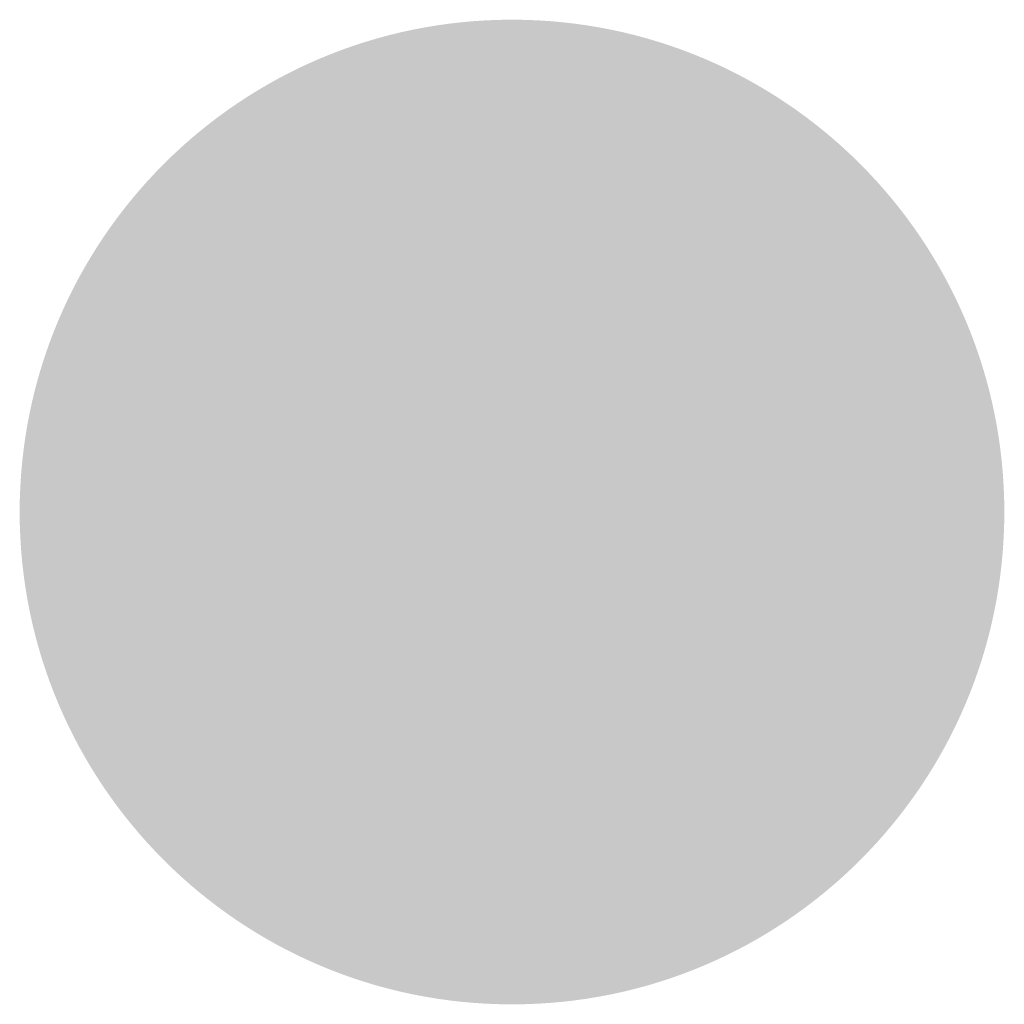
# Model space of a CAD drawing. Header units: millimetres. Extents: x -486876 to 553054, y -140324 to 834178.
# Tile 3 of 155: x -74526 to -74511, y -139865 to -139850. Entities that reach past the tile are written whole.
import ezdxf
from ezdxf.enums import TextEntityAlignment as Align

# ---------------------------------------------------------------- set-up
doc = ezdxf.new("R2010")
doc.units = ezdxf.units.MM
doc.linetypes.add('DASH2', pattern=[0.75, 0.5, -0.25])
doc.layers.add('_XREF', color=252, linetype='DASH2', lineweight=13)
doc.layers.add('XREF$0$DRZWI', color=8, linetype='Continuous')
doc.layers.add('XREF$0$nowe ściany', color=8, linetype='Continuous')
doc.styles.add('XREF$0$APLUS', font='arial.ttf', dxfattribs={"width": 0.6})

# ---------------------------------------------------------------- blocks, each defined once
blk = doc.blocks.new('XREF')
at = {"layer": 'XREF$0$nowe ściany'}
h = blk.add_hatch(color=256, dxfattribs=at)
h.dxf.hatch_style = 1
h.paths.add_polyline_path([(12021.9002, -11090.9623, 1), (12023.4166, -11090.9623, 1)])
at = {"style": 'XREF$0$APLUS'}
blk.add_attdef('165', text='', height=12.9412, rotation=90, dxfattribs=at).set_placement((5850.2785, 4086.9078), align=Align.TOP_CENTER)
blk.add_attdef('70', text='', height=12.9412, rotation=90, dxfattribs=at).set_placement((5846.7436, 4087.0314), align=Align.BOTTOM_CENTER)
at = {"layer": 'XREF$0$DRZWI', "style": 'XREF$0$APLUS'}
for tag, height, p in [('90', 10.5882, (3968.0514, 17970.7824)), ('90', 10.5882, (4273.6919, 17907.6294)), ('90', 10.5882, (4647.1062, 17907.6294)), ('90', 10.5882, (4995.7412, 17907.6294)), ('90', 10.5882, (5345.0095, 17907.6294)), ('90', 8.2353, (3625.8586, 17450.5333)), ('90', 8.2353, (4282.5789, 17436.6389)), ('90', 8.2353, (4577.8202, 17436.6389)), ('90', 8.2353, (5003.1231, 17436.6389)), ('90', 8.2353, (5300.955, 17436.6389)), ('90', 8.2353, (5625.635, 17350.9567)), ('110', 12.9412, (3772.7279, 10725.0105)), ('100', 12.9412, (3763.8456, 10003.3762)), ('90', 10.5882, (3383.4067, 9921.9695)), ('83', 10.5882, (4118.7255, 4184.0339))]:
    blk.add_attdef(tag, text='', height=height, dxfattribs=at).set_placement(p, align=Align.BOTTOM_CENTER)
for tag, height, p in [('200', 10.5882, (3967.9503, 17967.8903)), ('200', 10.5882, (4273.5907, 17904.7372)), ('200', 10.5882, (4647.0051, 17904.7372)), ('200', 10.5882, (4995.6401, 17904.7372)), ('200', 10.5882, (5344.9083, 17904.7372)), ('200', 8.2353, (3625.8586, 17448.2839)), ('200', 8.2353, (4282.5789, 17434.3894)), ('200', 8.2353, (4577.8202, 17434.3894)), ('200', 8.2353, (5003.1231, 17434.3894)), ('200', 8.2353, (5300.955, 17434.3894)), ('200', 8.2353, (5625.635, 17348.7073)), ('210', 12.9412, (3772.6043, 10721.4756)), ('200', 12.9412, (3763.8456, 9999.8413)), ('200', 10.5882, (3383.3056, 9919.0773)), ('178', 10.5882, (4118.6244, 4181.1417))]:
    blk.add_attdef(tag, text='', height=height, dxfattribs=at).set_placement(p, align=Align.TOP_CENTER)
for tag, height, p in [('100', 10.5882, (5719.7546, 17787.4121)), ('96', 10.5882, (4202.0263, 17787.4121)), ('100', 12.9412, (4599.3289, 17776.9583)), ('100', 12.9412, (4947.9639, 17776.9583)), ('100', 12.9412, (5297.4467, 17776.9583)), ('100', 12.9412, (4040.5336, 17776.3163)), ('100', 12.9412, (3575.627, 17557.1623)), ('100', 12.9412, (3932.3406, 17557.1623)), ('100', 12.9412, (4215.5917, 17557.1623)), ('100', 12.9412, (4630.1657, 17557.1623)), ('100', 12.9412, (4954.8915, 17557.1623)), ('100', 12.9412, (5353.3005, 17557.1623)), ('100', 12.9412, (5612.361, 17557.1623)), ('90', 11.7647, (4712.8861, 10187.2612)), ('90', 11.7647, (4933.7523, 10129.0651)), ('90', 11.7647, (5359.8111, 10117.2107)), ('120', 13.5294, (3472.0556, 9987.9041)), ('90', 11.7647, (4206.1676, 4035.8405))]:
    blk.add_attdef(tag, text='', height=height, rotation=90, dxfattribs=at).set_placement(p, align=Align.BOTTOM_CENTER)
for tag, height, p in [('210', 10.5882, (5722.6468, 17787.3109)), ('205', 10.5882, (4204.9185, 17787.3109)), ('210', 12.9412, (4602.8638, 17776.8347)), ('210', 12.9412, (4951.4988, 17776.8347)), ('210', 12.9412, (5300.9816, 17776.8347)), ('210', 12.9412, (4044.0685, 17776.1927)), ('210', 12.9412, (3579.1619, 17557.0387)), ('210', 12.9412, (3935.8755, 17557.0387)), ('210', 12.9412, (4219.1265, 17557.0387)), ('210', 12.9412, (4633.7006, 17557.0387)), ('210', 12.9412, (4958.4264, 17557.0387)), ('210', 12.9412, (5356.8354, 17557.0387)), ('210', 12.9412, (5615.8958, 17557.0387)), ('200', 11.7647, (4716.0996, 10187.1489)), ('200', 11.7647, (4936.9658, 10128.9527)), ('200', 11.7647, (5363.0246, 10117.0983)), ('210', 13.5294, (3475.7511, 9987.9041)), ('170', 11.7647, (4209.3811, 4035.7281))]:
    blk.add_attdef(tag, text='', height=height, rotation=90, dxfattribs=at).set_placement(p, align=Align.TOP_CENTER)

msp = doc.modelspace()

# ---------------------------------------------------------------- block references
at = {"layer": '_XREF', "xscale": 10, "yscale": 10, "zscale": 10}
msp.add_blockref('XREF', (-194744.7507, -28948.20066), dxfattribs=at)

doc.saveas('drawing.dxf')
